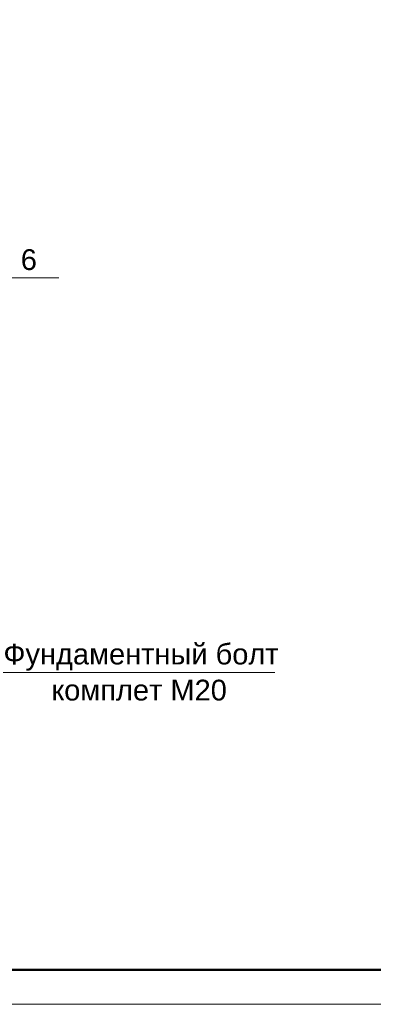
# Model space of a CAD drawing. Extents: x 352696 to 405256, y 4162769 to 4241487.
# Tile 10 of 148: x 404272 to 404323, y 4238346 to 4238489. Entities that reach past the tile are written whole.
import ezdxf

# ---------------------------------------------------------------- set-up
doc = ezdxf.new("R2010")
doc.units = 0
doc.header["$LTSCALE"] = 0.5
doc.header["$MEASUREMENT"] = 0
doc.layers.add('Text Blocks_Ном._пера__1', color=7, linetype='Continuous', lineweight=0)
doc.layers.add('АСО-оси_Ном._пера__1', color=7, linetype='Continuous', lineweight=13)
doc.styles.add('СГЕНЕРИР_СТИЛЬ_1', font='arial.ttf')

msp = doc.modelspace()

# ---------------------------------------------------------------- linework, layer by layer
at = {"lineweight": 0}
msp.add_lwpolyline([(403952.9956, 4238346.4678), (404546.9956, 4238346.4678), (404546.9956, 4238766.4678), (403952.9956, 4238766.4678)], close=True, dxfattribs=at)
at = {"color": 0, "linetype": 'Continuous', "lineweight": 50}
msp.add_lwpolyline([(403972.9956, 4238761.4678), (404541.9956, 4238761.4678), (404541.9956, 4238351.4678), (403972.9956, 4238351.4678)], close=True, dxfattribs=at)
at = {"layer": 'АСО-оси_Ном._пера__1', "linetype": 'Continuous'}
for p, q in [((404269.1939, 4238451.3985), (404277.9839, 4238451.3985)), ((404269.7022, 4238394.3918), (404309.1822, 4238394.3918))]:
    msp.add_line(p, q, dxfattribs=at)

# ---------------------------------------------------------------- texts
at = {"layer": 'Text Blocks_Ном._пера__1', "lineweight": 30, "style": 'СГЕНЕРИР_СТИЛЬ_1'}
for s, p in [('6', (404272.4717, 4238452.5446)), ('Фундаментный болт', (404269.9638, 4238395.568)), ('комплет М20', (404276.9069, 4238390.3588))]:
    msp.add_text(s, height=3, dxfattribs=at).set_placement(p)

doc.saveas('drawing.dxf')
